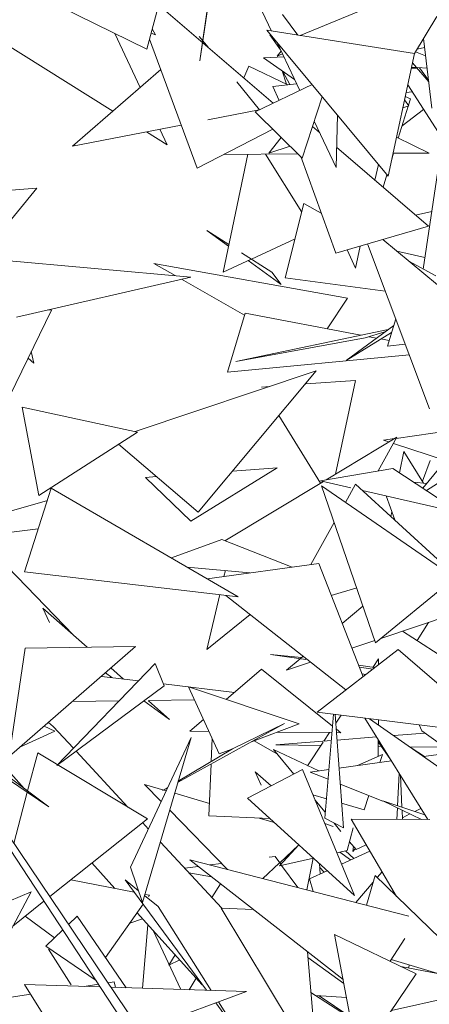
# Model space of a CAD drawing. Header units: metres. Extents: x -14.5 to 19.7, y -19.1 to 4.
# Tile 160 of 218: x 17.6539 to 17.7523, y 2.847 to 3.0838. Entities that reach past the tile are written whole.
import ezdxf

# ---------------------------------------------------------------- set-up
doc = ezdxf.new("R2010")
doc.units = ezdxf.units.M
doc.layers.add('G-IMPT', color=7, linetype='Continuous', lineweight=5)
doc.layers.add('L-PLNT', color=7, linetype='Continuous', lineweight=5, true_color=0x005900)

# ---------------------------------------------------------------- blocks, each defined once
blk = doc.blocks.new('ÁRVORES ORNAMENTAIS - Pequeno e Médio Porte - Ipê-roxo-2976198-A')
at = {"layer": 'G-IMPT', "color": 253, "true_color": 0xaaaaaa}
for p, q in [((7.22539, 3.09557), (7.22228, 3.07388)), ((7.2337, 3.09345), (7.23956, 3.08105)), ((7.24642, 3.07997), (7.27848, 3.09336)), ((7.20955, 3.0767), (7.18204, 3.09026)), ((7.20955, 3.0767), (7.21366, 3.0918)), ((7.22228, 3.07388), (7.22489, 3.09093)), ((7.23997, 3.06371), (7.21243, 3.0873)), ((7.24583, 3.08007), (7.24217, 3.08507)), ((7.2739, 3.07565), (7.27924, 3.08457)), ((7.17161, 3.08043), (7.20145, 3.06181)), ((7.20191, 3.08047), (7.208, 3.0675)), ((7.21169, 3.08012), (7.2106, 3.08053)), ((7.21169, 3.08012), (7.21088, 3.08157)), ((7.26756, 3.04618), (7.23841, 3.08123)), ((7.27391, 3.07565), (7.23841, 3.08123)), ((7.2217, 3.04806), (7.21021, 3.07912)), ((7.22429, 3.07714), (7.22212, 3.07977)), ((7.2417, 3.07653), (7.23911, 3.08016)), ((7.24088, 3.07826), (7.24632, 3.06674)), ((7.27809, 3.0625), (7.27607, 3.07927)), ((7.24086, 3.07505), (7.24185, 3.07621)), ((7.26756, 3.04618), (7.27391, 3.07565)), ((7.27413, 3.07603), (7.27657, 3.07506)), ((7.27452, 3.07669), (7.27632, 3.07712)), ((7.24248, 3.07487), (7.2376, 3.07459)), ((7.24506, 3.06941), (7.2376, 3.07459)), ((7.24086, 3.07505), (7.24214, 3.07558)), ((7.27732, 3.06886), (7.27343, 3.07342)), ((7.21293, 3.07178), (7.19172, 3.05334)), ((7.23406, 3.07263), (7.2329, 3.06977)), ((7.23406, 3.07263), (7.24343, 3.06811)), ((7.24314, 3.06825), (7.24212, 3.07145)), ((7.24396, 3.06816), (7.24227, 3.07135)), ((7.27313, 3.07205), (7.27452, 3.07214)), ((7.27319, 3.07232), (7.27442, 3.07226)), ((7.27462, 3.07225), (7.27693, 3.07213)), ((7.27728, 3.06921), (7.2751, 3.07222)), ((7.23668, 3.06214), (7.23117, 3.06881)), ((7.24928, 3.06816), (7.2356, 3.06163)), ((7.24557, 3.06833), (7.23983, 3.06773)), ((7.23983, 3.06773), (7.24136, 3.06438)), ((7.27189, 3.06631), (7.27336, 3.06645)), ((7.27229, 3.06814), (7.27962, 3.05664)), ((7.25169, 3.06526), (7.24694, 3.05047)), ((7.2715, 3.06449), (7.27253, 3.06304)), ((7.2729, 3.06478), (7.27168, 3.06533)), ((7.27241, 3.0632), (7.2729, 3.06478)), ((7.23657, 3.06209), (7.22427, 3.05969)), ((7.2356, 3.06163), (7.24694, 3.05047)), ((7.26999, 3.0553), (7.27235, 3.06298)), ((7.27091, 3.05829), (7.27609, 3.06217)), ((7.27253, 3.06304), (7.27108, 3.06255)), ((7.2498, 3.05938), (7.25506, 3.04825)), ((7.25536, 3.06085), (7.25506, 3.04825)), ((7.21786, 3.05844), (7.19172, 3.05334)), ((7.20947, 3.0568), (7.21448, 3.05367)), ((7.21272, 3.05744), (7.21448, 3.05367)), ((7.2217, 3.04806), (7.23986, 3.05744)), ((7.25109, 3.05666), (7.2494, 3.05812)), ((7.24188, 3.05545), (7.23893, 3.05165)), ((7.26956, 3.0555), (7.27742, 3.05171)), ((7.24399, 3.05337), (7.23893, 3.05165)), ((7.27723, 3.03416), (7.25518, 3.05314)), ((7.2279, 3.02307), (7.23384, 3.05143)), ((7.22816, 3.05139), (7.24589, 3.05151)), ((7.24681, 3.0375), (7.23812, 3.05146)), ((7.255, 3.02762), (7.24655, 3.05085)), ((7.26843, 3.05022), (7.26887, 3.05165)), ((7.26873, 3.05165), (7.27742, 3.05171)), ((7.27596, 3.02383), (7.27998, 3.05064)), ((7.26521, 3.049), (7.26437, 3.04522)), ((7.26636, 3.04351), (7.26728, 3.04651)), ((7.18318, 3.04323), (7.16467, 3.04185)), ((7.16906, 3.02612), (7.18318, 3.04323)), ((7.24733, 3.03956), (7.24284, 3.02169)), ((7.24733, 3.03956), (7.25149, 3.03728)), ((7.27803, 3.03765), (7.27417, 3.03679)), ((7.22921, 3.02931), (7.22401, 3.03311)), ((7.22401, 3.03311), (7.22929, 3.02971)), ((7.27723, 3.03416), (7.255, 3.02762)), ((7.2452, 3.0311), (7.23471, 3.02623)), ((7.29187, 3.00967), (7.26625, 3.03093)), ((7.25771, 3.02842), (7.2597, 3.02406)), ((7.26087, 3.02935), (7.2597, 3.02406)), ((7.27752, 2.99019), (7.26261, 3.02986)), ((7.22016, 3.02189), (7.16971, 3.02642)), ((7.23465, 3.0262), (7.2279, 3.02307)), ((7.23236, 3.02774), (7.23959, 3.02309)), ((7.27637, 3.02661), (7.26966, 3.0281)), ((7.21637, 3.02223), (7.21125, 3.02514)), ((7.25782, 3.01685), (7.21125, 3.02514)), ((7.24183, 3.02008), (7.23392, 3.02586)), ((7.27252, 3.02572), (7.27901, 3.02216)), ((7.17824, 3.01226), (7.22016, 3.02189)), ((7.23304, 3.01274), (7.21789, 3.02136)), ((7.24183, 3.02008), (7.23959, 3.02309)), ((7.24284, 3.02169), (7.26688, 3.0185)), ((7.25289, 3.00946), (7.25782, 3.01685)), ((7.1719, 2.98358), (7.18667, 3.01391)), ((7.18582, 3.014), (7.18667, 3.01391)), ((7.23318, 3.0132), (7.22897, 2.99902)), ((7.23318, 3.0132), (7.26101, 3.00792)), ((7.26938, 3.01185), (7.26737, 3.00527)), ((7.26758, 3.00931), (7.23098, 3.00159)), ((7.2689, 3.01028), (7.25746, 3.00183)), ((7.26207, 3.00727), (7.23098, 3.00159)), ((7.26838, 3.00857), (7.25746, 3.00183)), ((7.26207, 3.00727), (7.26675, 3.00869)), ((7.26299, 3.00755), (7.26475, 3.00721)), ((7.26584, 3.00701), (7.26779, 3.00664)), ((7.26737, 3.00527), (7.27168, 3.00572)), ((7.18107, 3.00242), (7.18244, 3.00122)), ((7.18244, 3.00122), (7.18183, 3.00397)), ((7.22897, 2.99902), (7.27263, 3.00319)), ((7.20676, 2.98475), (7.25029, 2.99931)), ((7.22193, 2.96536), (7.25029, 2.99931)), ((7.23714, 2.99544), (7.23913, 2.99558)), ((7.24777, 2.9962), (7.25972, 2.99705)), ((7.25972, 2.99705), (7.25489, 2.97448)), ((7.17962, 2.99059), (7.18365, 2.96937)), ((7.17962, 2.99059), (7.20734, 2.98463)), ((7.24133, 2.98858), (7.25128, 2.9723)), ((7.18365, 2.96937), (7.20734, 2.98463)), ((7.2527, 2.97316), (7.26965, 2.98339)), ((7.26518, 2.97528), (7.26965, 2.98339)), ((7.28556, 2.98546), (7.2695, 2.98311)), ((7.2028, 2.9817), (7.22193, 2.96536)), ((7.26908, 2.98305), (7.26646, 2.98266)), ((7.26774, 2.98224), (7.26646, 2.98266)), ((7.28134, 2.97776), (7.26882, 2.98189)), ((7.2703, 2.97483), (7.27131, 2.97994)), ((7.27608, 2.97234), (7.27131, 2.97994)), ((7.28344, 2.98034), (7.27592, 2.97111)), ((7.27762, 2.97776), (7.27579, 2.97279)), ((7.28556, 2.97622), (7.27677, 2.97054)), ((7.21191, 2.97392), (7.2093, 2.97373)), ((7.22018, 2.96323), (7.2409, 2.97603)), ((7.2409, 2.97603), (7.23019, 2.97525)), ((7.25127, 2.97291), (7.26871, 2.97589)), ((7.28477, 2.96523), (7.26871, 2.97589)), ((7.22018, 2.96323), (7.2093, 2.97373)), ((7.22836, 2.95847), (7.25201, 2.97274)), ((7.25863, 2.97123), (7.25127, 2.97291)), ((7.26454, 2.93397), (7.25155, 2.9717)), ((7.25155, 2.9717), (7.28358, 2.94956)), ((7.25974, 2.9721), (7.25731, 2.96772)), ((7.25974, 2.9721), (7.28039, 2.95316)), ((7.27687, 2.97227), (7.27374, 2.97255)), ((7.18664, 2.97116), (7.18017, 2.951)), ((7.18664, 2.97116), (7.23149, 2.94502)), ((7.28477, 2.96523), (7.26137, 2.9706)), ((7.26706, 2.96929), (7.26913, 2.96348)), ((7.17537, 2.96521), (7.18569, 2.96819)), ((7.26823, 2.96431), (7.26845, 2.96541)), ((7.2546, 2.96284), (7.24901, 2.95278)), ((7.1835, 2.96135), (7.16126, 2.95857)), ((7.19196, 2.93578), (7.17007, 2.95842)), ((7.21549, 2.95435), (7.2276, 2.95877)), ((7.24452, 2.95216), (7.2276, 2.95877)), ((7.22407, 2.94935), (7.25089, 2.95303)), ((7.26153, 2.92579), (7.25089, 2.95303)), ((7.23149, 2.94502), (7.18017, 2.951)), ((7.23434, 2.95076), (7.21928, 2.95214)), ((7.22812, 2.9499), (7.22845, 2.9513)), ((7.26454, 2.93397), (7.28358, 2.94956)), ((7.22401, 2.9323), (7.2271, 2.94553)), ((7.2539, 2.94532), (7.26001, 2.94713)), ((7.22856, 2.94536), (7.2574, 2.92261)), ((7.18459, 2.94226), (7.18623, 2.93883)), ((7.18459, 2.94226), (7.19528, 2.93287)), ((7.23439, 2.94076), (7.22401, 2.9323)), ((7.26151, 2.94277), (7.25653, 2.9386)), ((7.28758, 2.94231), (7.26578, 2.93499)), ((7.27725, 2.93884), (7.27455, 2.93448)), ((7.27104, 2.93675), (7.28095, 2.93034)), ((7.26436, 2.93451), (7.25885, 2.93266)), ((7.17654, 2.90658), (7.20688, 2.93305)), ((7.18036, 2.93265), (7.17654, 2.90658)), ((7.18036, 2.93265), (7.20688, 2.93305)), ((7.27, 2.93232), (7.25049, 2.91729)), ((7.27, 2.93232), (7.29372, 2.91183)), ((7.18798, 2.90444), (7.2116, 2.929)), ((7.21376, 2.92361), (7.2116, 2.929)), ((7.24674, 2.93039), (7.23933, 2.93114)), ((7.23933, 2.93114), (7.24777, 2.92992)), ((7.24641, 2.93012), (7.24312, 2.92737)), ((7.24891, 2.92931), (7.24312, 2.92737)), ((7.24712, 2.93072), (7.24649, 2.93019)), ((7.2639, 2.92803), (7.26525, 2.93006)), ((7.26524, 2.92865), (7.26525, 2.93006)), ((7.19963, 2.92672), (7.20121, 2.92557)), ((7.20096, 2.92789), (7.20398, 2.92524)), ((7.22867, 2.9203), (7.23716, 2.92764)), ((7.25422, 2.91392), (7.23716, 2.92764)), ((7.26044, 2.92858), (7.26431, 2.92797)), ((7.26064, 2.92807), (7.26388, 2.9276)), ((7.26127, 2.92647), (7.26219, 2.9263)), ((7.19866, 2.92588), (7.20756, 2.92481)), ((7.21358, 2.92408), (7.23065, 2.92201)), ((7.21376, 2.92361), (7.18798, 2.90444)), ((7.24622, 2.91449), (7.21957, 2.92332)), ((7.227, 2.90723), (7.21957, 2.92332)), ((7.14771, 2.92021), (7.18604, 2.89454)), ((7.1917, 2.91981), (7.20292, 2.91998)), ((7.2089, 2.91999), (7.21504, 2.91553)), ((7.20998, 2.92008), (7.22099, 2.92024)), ((7.20998, 2.91998), (7.21504, 2.91553)), ((7.29372, 2.91183), (7.25049, 2.91729)), ((7.18706, 2.91385), (7.18598, 2.91481)), ((7.21988, 2.9127), (7.22317, 2.91554)), ((7.25447, 2.91678), (7.25231, 2.89174)), ((7.2568, 2.88943), (7.25481, 2.91674)), ((7.25496, 2.91461), (7.25626, 2.91656)), ((7.26199, 2.91583), (7.27707, 2.89146)), ((7.29596, 2.89262), (7.26311, 2.91569)), ((7.26521, 2.91422), (7.26521, 2.91543)), ((7.17923, 2.90893), (7.18747, 2.91273)), ((7.18747, 2.91273), (7.18493, 2.9139)), ((7.19195, 2.90857), (7.18706, 2.91385)), ((7.24269, 2.91451), (7.21708, 2.90046)), ((7.21988, 2.9127), (7.2245, 2.91265)), ((7.24269, 2.91451), (7.23014, 2.90842)), ((7.24622, 2.91449), (7.23476, 2.91016)), ((7.24093, 2.91249), (7.25409, 2.91236)), ((7.25209, 2.9103), (7.25347, 2.91236)), ((7.2562, 2.91233), (7.25506, 2.91325)), ((7.25513, 2.91234), (7.2562, 2.91233)), ((7.27498, 2.9142), (7.27563, 2.91279)), ((7.27563, 2.91279), (7.2829, 2.90752)), ((7.20568, 2.87996), (7.22022, 2.91117)), ((7.22022, 2.91117), (7.20857, 2.87151)), ((7.2253, 2.91092), (7.22507, 2.9054)), ((7.23539, 2.9104), (7.24081, 2.90726)), ((7.25392, 2.91044), (7.24054, 2.90938)), ((7.24817, 2.9044), (7.25196, 2.91009)), ((7.2648, 2.9113), (7.25526, 2.91055)), ((7.26519, 2.90663), (7.2652, 2.91065)), ((7.26814, 2.9059), (7.2652, 2.91015)), ((7.27641, 2.91222), (7.2689, 2.91163)), ((7.18604, 2.89454), (7.16836, 2.90769)), ((7.20503, 2.89446), (7.19259, 2.90787)), ((7.21714, 2.90068), (7.23014, 2.90842)), ((7.23, 2.90836), (7.227, 2.90723)), ((7.24487, 2.90235), (7.23999, 2.90825)), ((7.25087, 2.90313), (7.23999, 2.90825)), ((7.25139, 2.90924), (7.24054, 2.90938)), ((7.26597, 2.90904), (7.26519, 2.90905)), ((7.27949, 2.90886), (7.27271, 2.90895)), ((7.27628, 2.90661), (7.27309, 2.90868)), ((7.28847, 2.90828), (7.27608, 2.90658)), ((7.18336, 2.90745), (7.18095, 2.89832)), ((7.20971, 2.89165), (7.18336, 2.90745)), ((7.26837, 2.90553), (7.25575, 2.9038)), ((7.26023, 2.90441), (7.26624, 2.9071)), ((7.26624, 2.9071), (7.26558, 2.90514)), ((7.18015, 2.89892), (7.1756, 2.90394)), ((7.22504, 2.90483), (7.22452, 2.89235)), ((7.23374, 2.89661), (7.24697, 2.90344)), ((7.23562, 2.90288), (7.23709, 2.89973)), ((7.23562, 2.90288), (7.23943, 2.89954)), ((7.25945, 2.8732), (7.24697, 2.90344)), ((7.25332, 2.90346), (7.24882, 2.90285)), ((7.25312, 2.90113), (7.24882, 2.90285)), ((7.27024, 2.9025), (7.26982, 2.89475)), ((7.27055, 2.902), (7.27088, 2.8944)), ((7.21425, 2.89835), (7.20904, 2.89987)), ((7.21304, 2.89577), (7.20904, 2.89987)), ((7.21331, 2.8984), (7.21464, 2.89919)), ((7.2146, 2.8991), (7.21331, 2.8984)), ((7.26626, 2.8959), (7.25603, 2.89997)), ((7.21532, 2.82541), (7.16901, 2.89596)), ((7.21745, 2.82676), (7.17024, 2.89666)), ((7.18087, 2.898), (7.17763, 2.88572)), ((7.22464, 2.8953), (7.21628, 2.89775)), ((7.23374, 2.89661), (7.25945, 2.8732)), ((7.24947, 2.89739), (7.25271, 2.89644)), ((7.25243, 2.8932), (7.24996, 2.89619)), ((7.26293, 2.89723), (7.26177, 2.89377)), ((7.27557, 2.89147), (7.26626, 2.89591)), ((7.26626, 2.89591), (7.27636, 2.89261)), ((7.22897, 2.87943), (7.21508, 2.89367)), ((7.25637, 2.89536), (7.26177, 2.89377)), ((7.2698, 2.89423), (7.26965, 2.89149)), ((7.27091, 2.89369), (7.271, 2.89148)), ((7.27541, 2.89414), (7.27397, 2.89339)), ((7.20971, 2.89165), (7.18628, 2.87292)), ((7.22452, 2.89235), (7.23915, 2.89169)), ((7.24019, 2.89073), (7.23654, 2.89181)), ((7.2568, 2.88943), (7.25231, 2.89174)), ((7.2776, 2.89146), (7.25868, 2.89152)), ((7.2696, 2.87297), (7.25868, 2.89152)), ((7.27281, 2.89279), (7.27099, 2.89184)), ((7.20996, 2.88914), (7.20852, 2.8907)), ((7.25231, 2.89049), (7.25439, 2.88978)), ((7.25623, 2.88861), (7.25462, 2.89055)), ((7.25775, 2.88399), (7.25917, 2.88944)), ((7.22758, 2.87014), (7.21284, 2.88603)), ((7.24143, 2.88031), (7.24612, 2.88534)), ((7.2461, 2.88535), (7.2415, 2.88107)), ((7.25523, 2.88342), (7.25775, 2.88399)), ((7.25634, 2.88073), (7.26317, 2.88388)), ((7.25731, 2.88389), (7.25933, 2.88211)), ((7.25984, 2.88423), (7.2583, 2.8861)), ((7.25922, 2.88499), (7.25905, 2.88373)), ((7.25967, 2.88443), (7.25905, 2.88373)), ((7.25984, 2.88423), (7.26229, 2.88537)), ((7.25672, 2.85298), (7.21988, 2.88177)), ((7.21988, 2.88177), (7.27257, 2.86824)), ((7.24041, 2.88255), (7.23898, 2.88236)), ((7.24178, 2.88068), (7.24041, 2.88255)), ((7.24143, 2.88031), (7.24961, 2.88215)), ((7.24953, 2.88214), (7.24804, 2.87454)), ((7.25596, 2.88359), (7.25852, 2.88174)), ((7.20191, 2.87488), (7.19638, 2.881)), ((7.20568, 2.87996), (7.20857, 2.87151)), ((7.22194, 2.88016), (7.21868, 2.87974)), ((7.22755, 2.88089), (7.22473, 2.88052)), ((7.24134, 2.88092), (7.23742, 2.87727)), ((7.2459, 2.87509), (7.24197, 2.88043)), ((7.24866, 2.8772), (7.25291, 2.87915)), ((7.25119, 2.87836), (7.25103, 2.88086)), ((7.25109, 2.87996), (7.25218, 2.87882)), ((7.20657, 2.87397), (7.19134, 2.87696)), ((7.20439, 2.87694), (7.2239, 2.85039)), ((7.20439, 2.87694), (7.20761, 2.87433)), ((7.22511, 2.87768), (7.21967, 2.87867)), ((7.24866, 2.8772), (7.24957, 2.87415)), ((7.26444, 2.87798), (7.26238, 2.87086)), ((7.26444, 2.87798), (7.29287, 2.85036)), ((7.26614, 2.87884), (7.26495, 2.87748)), ((7.2273, 2.87597), (7.22521, 2.87269)), ((7.26397, 2.87636), (7.25976, 2.87153)), ((7.18179, 2.87407), (7.13781, 2.85539)), ((7.18179, 2.87407), (7.17592, 2.863)), ((7.20906, 2.87316), (7.21234, 2.87051)), ((7.21021, 2.87325), (7.20915, 2.87346)), ((7.21021, 2.87325), (7.20998, 2.87292)), ((7.18487, 2.87179), (7.17743, 2.86584)), ((7.20869, 2.87109), (7.19969, 2.85826)), ((7.22507, 2.85036), (7.21234, 2.87051)), ((7.23513, 2.86985), (7.22744, 2.87014)), ((7.25063, 2.83168), (7.22744, 2.87014)), ((7.1874, 2.86298), (7.18035, 2.86818)), ((7.19286, 2.86823), (7.19079, 2.86624)), ((7.20466, 2.85101), (7.19286, 2.86823)), ((7.2055, 2.86654), (7.20857, 2.86753)), ((7.22288, 2.85173), (7.20723, 2.86901)), ((7.1894, 2.8649), (7.18531, 2.86098)), ((7.20983, 2.86614), (7.20853, 2.85088)), ((7.21772, 2.85059), (7.2111, 2.86474)), ((7.27432, 2.85433), (7.2547, 2.86381)), ((7.26032, 2.83366), (7.2547, 2.86381)), ((7.26802, 2.85737), (7.27156, 2.86282)), ((7.19739, 2.85273), (7.18531, 2.86098)), ((7.18593, 2.86025), (7.19137, 2.85173)), ((7.21641, 2.85888), (7.21485, 2.85643)), ((7.24815, 2.85967), (7.24978, 2.84132)), ((7.2569, 2.852), (7.24828, 2.85824)), ((7.29287, 2.85036), (7.26831, 2.85782)), ((7.21749, 2.85768), (7.21485, 2.85643)), ((7.27944, 2.85444), (7.27058, 2.85614)), ((7.2727, 2.85649), (7.27243, 2.85578)), ((7.21978, 2.85053), (7.22143, 2.85333)), ((7.27432, 2.85433), (7.26032, 2.83366)), ((7.18021, 2.85179), (7.19838, 2.85121)), ((7.18021, 2.85179), (7.19106, 2.83443)), ((7.19796, 2.85185), (7.19452, 2.85133)), ((7.20177, 2.85241), (7.20027, 2.85219)), ((7.20099, 2.85113), (7.23355, 2.85009)), ((7.20177, 2.85241), (7.20203, 2.85109)), ((7.29163, 2.85074), (7.26834, 2.8455)), ((7.18169, 2.84942), (7.15622, 2.84562)), ((7.23355, 2.85009), (7.20804, 2.84069)), ((7.25843, 2.8438), (7.24902, 2.84984)), ((7.25016, 2.84911), (7.25752, 2.84868)), ((7.25102, 2.84906), (7.25837, 2.8441)), ((7.22613, 2.84735), (7.23212, 2.83921)), ((7.23212, 2.83921), (7.22681, 2.8476))]:
    blk.add_line(p, q, dxfattribs=at)

msp = doc.modelspace()

# ---------------------------------------------------------------- block references
at = {"layer": 'L-PLNT', "color": 253, "true_color": 0xaaaaaa}
msp.add_blockref('ÁRVORES ORNAMENTAIS - Pequeno e Médio Porte - Ipê-roxo-2976198-A', (10.47483, 0), dxfattribs=at)

doc.saveas('drawing.dxf')
